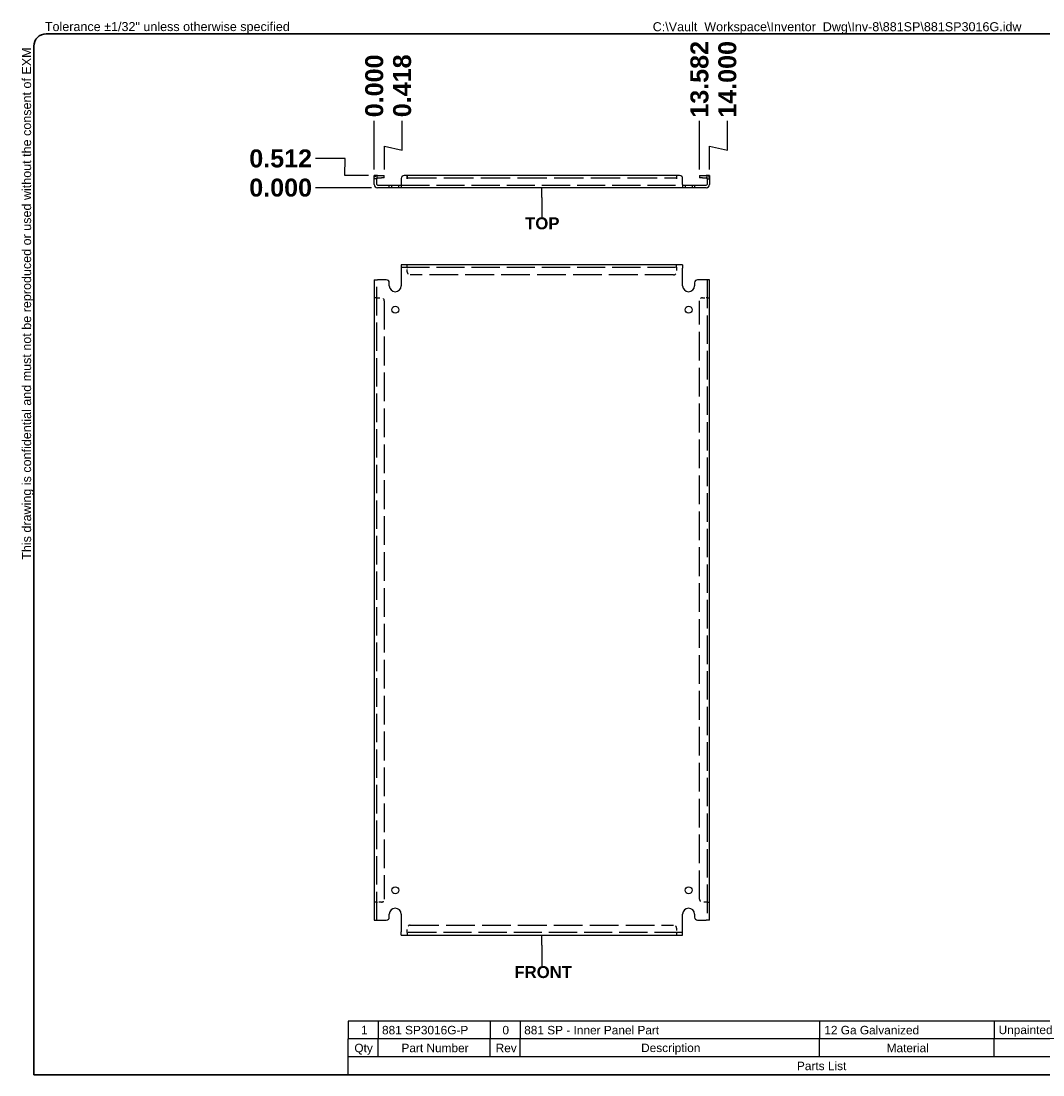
# Model space of a CAD drawing. Header units: inches. Extents: x 2 to 70.2, y 1.6 to 45.6.
# Tile 1 of 2: x 2 to 44.6, y 1.6 to 45.6. Entities that reach past the tile are written whole.
import ezdxf

# ---------------------------------------------------------------- set-up
doc = ezdxf.new("R2010")
doc.units = ezdxf.units.IN
doc.header["$LTSCALE"] = 6.25
doc.header["$MEASUREMENT"] = 0
doc.linetypes.add('DASHED_SPACE', pattern=[0.2067, 0.1654, -0.0413])
doc.layers.get('0').update_dxf_attribs({"lineweight": 25})
for name, color, linetype, lineweight in [('Dimensions(ANSI)', 7, 'Continuous', 25), ('Hidden Edges(ANSI)', 7, 'DASHED_SPACE', 25), ('Sketch Geometry(ANSI)', 7, 'Continuous', 25), ('Symbols(ANSI)', 7, 'Continuous', 25), ('Visible Edges(ANSI)', 7, 'Continuous', 25)]:
    doc.layers.add(name, color=color, linetype=linetype, lineweight=lineweight)
doc.styles.add('Current-ANSI', font='arial.ttf')
doc.styles.add('Dimension-ANSI', font='arialbd.ttf')
doc.styles.add('Part List-ANSI', font='arial.ttf')
doc.dimstyles.new('INCH-ANSI', dxfattribs={"dimscale": 6.25, "dimtxt": 0.12, "dimasz": 0.098425, "dimexe": 0.04, "dimexo": 0.04, "dimgap": 0.031496, "dimtad": 0, "dimtih": 1, "dimtoh": 1, "dimdec": 3, "dimrnd": 1e-08, "dimzin": 0, "dimdsep": 46, "dimtxsty": 'Dimension-ANSI', "dimcen": 0.09, "dimdle": 0.312, "dimclrd": 179, "dimclre": 179, "dimclrt": 7, "dimadec": 1, "dimazin": 0, "dimtfac": 1, "dimtdec": 3, "dimtofl": 0, "dimtmove": 0, "dimatfit": 3, "dimfxl": 1, "dimtolj": 1, "dimtzin": 4, "dimlwd": 25, "dimlwe": 25, "dimarcsym": 0})
doc.dimstyles.new('INCH-ANSI-VERTICAL', dxfattribs={"dimscale": 6.25, "dimtxt": 0.12, "dimasz": 0.098425, "dimexe": 0.04, "dimexo": 0.04, "dimgap": 0.031496, "dimtad": 0, "dimtih": 1, "dimtoh": 1, "dimdec": 3, "dimrnd": 1e-08, "dimzin": 0, "dimdsep": 46, "dimtxsty": 'Dimension-ANSI', "dimcen": 0.09, "dimdle": 0.312, "dimclrd": 179, "dimclre": 179, "dimclrt": 7, "dimadec": 1, "dimazin": 0, "dimtfac": 1, "dimtdec": 3, "dimtofl": 0, "dimtmove": 0, "dimatfit": 3, "dimfxl": 1, "dimtolj": 1, "dimtzin": 4, "dimlwd": 25, "dimlwe": 25, "dimarcsym": 0})

# ---------------------------------------------------------------- blocks, each defined once
blk = doc.blocks.new('Parts List')
at = {"layer": 'Symbols(ANSI)'}
for p, q in [((13.023, 0.795), (3.548, 0.795)), ((3.548, 0.795), (3.548, 0.615)), ((3.848, 0.795), (3.848, 0.615)), ((4.973, 0.795), (4.973, 0.615)), ((5.273, 0.795), (5.273, 0.615)), ((8.273, 0.795), (8.273, 0.615)), ((10.023, 0.795), (10.023, 0.615)), ((11.523, 0.795), (11.523, 0.615)), ((13.023, 0.795), (13.023, 0.615)), ((13.023, 0.615), (3.548, 0.615)), ((3.548, 0.435), (3.548, 0.615)), ((3.848, 0.435), (3.848, 0.615)), ((4.973, 0.435), (4.973, 0.615)), ((5.273, 0.435), (5.273, 0.615)), ((8.273, 0.435), (8.273, 0.615)), ((10.023, 0.435), (10.023, 0.615)), ((11.523, 0.435), (11.523, 0.615)), ((13.023, 0.435), (13.023, 0.615)), ((3.548, 0.255), (3.548, 0.435)), ((13.023, 0.435), (3.548, 0.435)), ((13.023, 0.255), (13.023, 0.435)), ((13.023, 0.255), (3.548, 0.255))]:
    blk.add_line(p, q, dxfattribs=at)
at = {"layer": 'Symbols(ANSI)', "char_height": 0.085, "attachment_point": 7, "line_spacing_factor": 0.25, "style": 'Part List-ANSI'}
for s, insert in [('1', (3.678, 0.662)), ('881 SP3016G-P', (3.888, 0.66)), ('0', (5.095, 0.66)), ('881 SP - Inner Panel Part', (5.313, 0.66)), ('12 Ga Galvanized', (8.321, 0.66)), ('Unpainted', (10.068, 0.638)), ('Galvanized', (11.565, 0.66)), ('Qty', (3.611, 0.456)), ('Part Number', (4.083, 0.481)), ('Rev', (5.027, 0.481)), ('Description', (6.485, 0.458)), ('Material', (8.946, 0.481)), ('Color', (10.637, 0.48)), ('Finish', (12.125, 0.481)), ('Parts List', (8.047, 0.301))]:
    blk.add_mtext(s, dxfattribs=dict(at, insert=insert))
blk = doc.blocks.new('Datum Identifier1')
at = {"layer": 'Symbols(ANSI)', "color": 7, "linetype": 'Continuous', "lineweight": 25}
for p, q in [((5.491, 1.557), (5.491, 1.656)), ((5.491, 1.557), (5.491, 1.532)), ((5.491, 1.532), (5.491, 1.348))]:
    blk.add_line(p, q, dxfattribs=at)
at = {"layer": 'Symbols(ANSI)', "color": 7, "insert": (5.215, 1.224), "char_height": 0.12, "attachment_point": 7, "line_spacing_factor": 0.25, "style": 'Dimension-ANSI'}
blk.add_mtext('FRONT', dxfattribs=at)
blk = doc.blocks.new('Datum Identifier2')
at = {"layer": 'Symbols(ANSI)', "color": 7, "linetype": 'Continuous', "lineweight": 25}
for p, q in [((5.491, 9.05), (5.491, 9.149)), ((5.491, 9.05), (5.491, 9.038)), ((5.491, 9.038), (5.491, 8.854))]:
    blk.add_line(p, q, dxfattribs=at)
at = {"layer": 'Symbols(ANSI)', "color": 7, "insert": (5.322, 8.73), "char_height": 0.12, "attachment_point": 7, "line_spacing_factor": 0.25, "style": 'Dimension-ANSI'}
blk.add_mtext('TOP', dxfattribs=at)
blk = doc.blocks.new('*D12')
at = {"layer": 'Defpoints', "color": 0, "linetype": 'Continuous', "transparency": 16777216}
for p in [(16.708, 41.445), (16.708, 39.162), (16.708, 39.162)]:
    blk.add_point(p, dxfattribs=at)
at = {"layer": 'Dimensions(ANSI)', "color": 179, "linetype": 'Continuous', "lineweight": 25, "transparency": 16777216}
blk.add_line((16.708, 39.412), (16.708, 41.445), dxfattribs=at)
at = {"layer": 'Dimensions(ANSI)', "color": 7, "linetype": 'Continuous', "lineweight": 25, "transparency": 16777216, "insert": (16.708, 42.905), "char_height": 0.75, "attachment_point": 5, "rotation": 90, "style": 'Dimension-ANSI'}
blk.add_mtext('\\A1;0.000', dxfattribs=at)
blk = doc.blocks.new('*D13')
at = {"layer": 'Defpoints', "color": 0, "linetype": 'Continuous', "transparency": 16777216}
for p in [(17.872, 41.445), (16.708, 39.162), (17.126, 39.162)]:
    blk.add_point(p, dxfattribs=at)
at = {"layer": 'Dimensions(ANSI)', "color": 179, "linetype": 'Continuous', "lineweight": 25, "transparency": 16777216}
for p, q in [((17.872, 40.215), (17.872, 41.445)), ((17.126, 39.412), (17.126, 40.392)), ((17.126, 40.392), (17.872, 40.215))]:
    blk.add_line(p, q, dxfattribs=at)
at = {"layer": 'Dimensions(ANSI)', "color": 7, "linetype": 'Continuous', "lineweight": 25, "transparency": 16777216, "insert": (17.872, 42.907), "char_height": 0.75, "attachment_point": 5, "rotation": 90, "style": 'Dimension-ANSI'}
blk.add_mtext('\\A1;0.418', dxfattribs=at)
blk = doc.blocks.new('*D14')
at = {"layer": 'Defpoints', "color": 0, "linetype": 'Continuous', "transparency": 16777216}
for p in [(30.29, 41.445), (16.708, 39.162), (30.29, 39.162)]:
    blk.add_point(p, dxfattribs=at)
at = {"layer": 'Dimensions(ANSI)', "color": 179, "linetype": 'Continuous', "lineweight": 25, "transparency": 16777216}
blk.add_line((30.29, 39.412), (30.29, 41.445), dxfattribs=at)
at = {"layer": 'Dimensions(ANSI)', "color": 7, "linetype": 'Continuous', "lineweight": 25, "transparency": 16777216, "insert": (30.29, 43.176), "char_height": 0.75, "attachment_point": 5, "rotation": 90, "style": 'Dimension-ANSI'}
blk.add_mtext('\\A1;13.582', dxfattribs=at)
blk = doc.blocks.new('*D15')
at = {"layer": 'Defpoints', "color": 0, "linetype": 'Continuous', "transparency": 16777216}
for p in [(31.454, 41.445), (16.708, 39.162), (30.708, 39.162)]:
    blk.add_point(p, dxfattribs=at)
at = {"layer": 'Dimensions(ANSI)', "color": 179, "linetype": 'Continuous', "lineweight": 25, "transparency": 16777216}
for p, q in [((31.454, 40.215), (31.454, 41.445)), ((30.708, 39.412), (30.708, 40.392)), ((30.708, 40.392), (31.454, 40.215))]:
    blk.add_line(p, q, dxfattribs=at)
at = {"layer": 'Dimensions(ANSI)', "color": 7, "linetype": 'Continuous', "lineweight": 25, "transparency": 16777216, "insert": (31.454, 43.177), "char_height": 0.75, "attachment_point": 5, "rotation": 90, "style": 'Dimension-ANSI'}
blk.add_mtext('\\A1;14.000', dxfattribs=at)
blk = doc.blocks.new('*D20')
at = {"layer": 'Defpoints', "color": 0, "linetype": 'Continuous', "transparency": 16777216}
for p in [(14.256, 38.65), (16.844, 38.65), (16.844, 38.65)]:
    blk.add_point(p, dxfattribs=at)
at = {"layer": 'Dimensions(ANSI)', "color": 179, "linetype": 'Continuous', "lineweight": 25, "transparency": 16777216}
blk.add_line((16.594, 38.65), (14.256, 38.65), dxfattribs=at)
at = {"layer": 'Dimensions(ANSI)', "color": 7, "linetype": 'Continuous', "lineweight": 25, "transparency": 16777216, "insert": (12.796, 38.65), "char_height": 0.75, "attachment_point": 5, "style": 'Dimension-ANSI'}
blk.add_mtext('\\A1;0.000', dxfattribs=at)
blk = doc.blocks.new('*D21')
at = {"layer": 'Defpoints', "color": 0, "linetype": 'Continuous', "transparency": 16777216}
for p in [(14.256, 39.869), (16.708, 39.162), (16.844, 38.65)]:
    blk.add_point(p, dxfattribs=at)
at = {"layer": 'Dimensions(ANSI)', "color": 179, "linetype": 'Continuous', "lineweight": 25, "transparency": 16777216}
for p, q in [((15.486, 39.869), (14.256, 39.869)), ((15.477, 39.162), (15.486, 39.869)), ((16.458, 39.162), (15.477, 39.162))]:
    blk.add_line(p, q, dxfattribs=at)
at = {"layer": 'Dimensions(ANSI)', "color": 7, "linetype": 'Continuous', "lineweight": 25, "transparency": 16777216, "insert": (12.797, 39.869), "char_height": 0.75, "attachment_point": 5, "style": 'Dimension-ANSI'}
blk.add_mtext('\\A1;0.512', dxfattribs=at)
blk = doc.blocks.new('Borders EXM - B (Inch)')
at = {"layer": 'Sketch Geometry(ANSI)', "linetype": 'Continuous', "lineweight": 35}
for p, q in [((16.398, 10.692), (0.523, 10.692)), ((0.398, 10.567), (0.398, 0.255)), ((0.398, 0.255), (16.398, 0.255))]:
    blk.add_line(p, q, dxfattribs=at)
blk.add_arc((0.523, 10.567), 0.125, 90, 180, dxfattribs=at)
at = {"layer": 'Symbols(ANSI)', "color": 7, "insert": (0.509, 10.692), "char_height": 0.09, "attachment_point": 7, "style": 'Current-ANSI'}
blk.add_mtext('Tolerance ±1/32" unless otherwise specified', dxfattribs=at)
at = {"layer": 'Symbols(ANSI)', "color": 7, "insert": (0.398, 5.419), "char_height": 0.09, "attachment_point": 7, "rotation": 90, "style": 'Current-ANSI'}
blk.add_mtext('This drawing is confidential and must not be reproduced or used without the consent of EXM', dxfattribs=at)
at = {"layer": 'Symbols(ANSI)', "color": 7, "style": 'Current-ANSI'}
blk.add_attdef('FILENAME_AND_PATH_001', (6.601, 10.718), '', height=0.09, dxfattribs=at)

msp = doc.modelspace()

# ---------------------------------------------------------------- linework, layer by layer
at = {"layer": 'Hidden Edges(ANSI)', "ltscale": 0.047898}
for p, q in [((16.8127, 39.0258), (16.7077, 39.0258)), ((17.4377, 38.65), (17.4377, 38.755)), ((17.7277, 38.65), (17.7277, 38.755)), ((29.6877, 38.755), (29.6877, 38.65)), ((29.9777, 38.755), (29.9777, 38.65)), ((30.6027, 39.0258), (30.7077, 39.0258)), ((18.0825, 35.3249), (18.0825, 35.4299)), ((18.0827, 35.3249), (18.0827, 35.4299)), ((29.3327, 35.3249), (29.3327, 35.4299)), ((29.3329, 35.3249), (29.3329, 35.4299)), ((16.8127, 34.0551), (16.7077, 34.0551)), ((16.8127, 34.0549), (16.7077, 34.0549)), ((30.6027, 34.0551), (30.7077, 34.0551)), ((30.6027, 34.0549), (30.7077, 34.0549)), ((16.8127, 8.8049), (16.7077, 8.8049)), ((16.8127, 8.8047), (16.7077, 8.8047)), ((30.6027, 8.8049), (30.7077, 8.8049)), ((30.6027, 8.8047), (30.7077, 8.8047)), ((18.0825, 7.5349), (18.0825, 7.4299)), ((18.0827, 7.5349), (18.0827, 7.4299)), ((29.3327, 7.5349), (29.3327, 7.4299)), ((29.3329, 7.5349), (29.3329, 7.4299))]:
    msp.add_line(p, q, dxfattribs=at)
at = {"layer": 'Hidden Edges(ANSI)', "ltscale": 1.136913}
for p, q in [((17.8327, 38.755), (29.5827, 38.755)), ((17.8327, 35.3249), (29.5827, 35.3249)), ((29.5827, 7.5349), (17.8327, 7.5349))]:
    msp.add_line(p, q, dxfattribs=at)
at = {"layer": 'Hidden Edges(ANSI)', "ltscale": 1.187492}
msp.add_line((18.0827, 39.057), (29.3327, 39.057), dxfattribs=at)
at = {"layer": 'Hidden Edges(ANSI)', "ltscale": 0.02216}
for p, q in [((18.0827, 35.3249), (18.0827, 35.2939)), ((29.3327, 35.3249), (29.3327, 35.2939)), ((16.8127, 34.0549), (16.8437, 34.0549)), ((30.6027, 34.0549), (30.5717, 34.0549)), ((16.8127, 8.8049), (16.8437, 8.8049)), ((30.6027, 8.8049), (30.5717, 8.8049)), ((18.0827, 7.5349), (18.0827, 7.5659)), ((29.3327, 7.5349), (29.3327, 7.5659))]:
    msp.add_line(p, q, dxfattribs=at)
at = {"layer": 'Hidden Edges(ANSI)', "ltscale": 0.071669}
for p, q in [((18.0827, 35.1369), (18.0827, 35.2939)), ((29.3327, 35.2939), (29.3327, 35.1369)), ((16.8437, 34.0549), (17.0007, 34.0549)), ((30.4147, 34.0549), (30.5717, 34.0549)), ((17.0007, 8.8049), (16.8437, 8.8049)), ((30.5717, 8.8049), (30.4147, 8.8049)), ((18.0827, 7.5659), (18.0827, 7.7229)), ((29.3327, 7.7229), (29.3327, 7.5659))]:
    msp.add_line(p, q, dxfattribs=at)
at = {"layer": 'Hidden Edges(ANSI)', "ltscale": 1.150352}
for p, q in [((16.8127, 8.0549), (16.8127, 34.8049)), ((30.6027, 34.8049), (30.6027, 8.0549))]:
    msp.add_line(p, q, dxfattribs=at)
at = {"layer": 'Hidden Edges(ANSI)', "ltscale": 1.161103}
for p, q in [((29.2077, 35.0119), (18.2077, 35.0119)), ((17.1257, 33.9299), (17.1257, 8.9299)), ((30.2897, 8.9299), (30.2897, 33.9299)), ((18.2077, 7.8479), (29.2077, 7.8479))]:
    msp.add_line(p, q, dxfattribs=at)
at = {"layer": 'Hidden Edges(ANSI)', "ltscale": 0.083259}
for centre, start, end in [((16.8437, 39.026), 103.17589, 180), ((30.5717, 39.026), 0, 76.82411)]:
    msp.add_arc(centre, 0.136, start, end, dxfattribs=at)
at = {"layer": 'Hidden Edges(ANSI)', "ltscale": 0.089657}
for centre, start, end in [((18.2077, 35.1369), 180, 270), ((29.2077, 35.1369), 270, 0), ((17.0007, 33.9299), 0, 90), ((30.4147, 33.9299), 90, 180), ((17.0007, 8.9299), 270, 0), ((30.4147, 8.9299), 180, 270), ((18.2077, 7.7229), 90, 180), ((29.2077, 7.7229), 0, 90)]:
    msp.add_arc(centre, 0.125, start, end, dxfattribs=at)
at = {"layer": 'Visible Edges(ANSI)'}
for p, q in [((16.7077, 39.037), (16.7077, 39.162)), ((16.8127, 39.162), (16.7077, 39.162)), ((16.7077, 38.786), (16.7077, 39.037)), ((16.8127, 39.162), (16.8127, 39.037)), ((16.8127, 38.786), (16.8127, 39.037)), ((16.8437, 39.162), (17.0007, 39.162)), ((16.8437, 39.057), (17.0007, 39.057)), ((16.8437, 38.755), (17.2077, 38.755)), ((17.0007, 39.162), (17.1257, 39.162)), ((17.1257, 39.057), (17.0007, 39.057)), ((17.1257, 39.057), (17.1257, 39.162)), ((17.2077, 38.755), (17.3327, 38.755)), ((17.3327, 38.65), (17.3327, 38.755)), ((17.3327, 38.755), (17.8327, 38.755)), ((17.8327, 39.037), (17.8327, 38.786)), ((17.8327, 38.786), (17.8327, 38.65)), ((18.0825, 39.162), (17.9577, 39.162)), ((18.0825, 39.0258), (18.0825, 39.162)), ((18.0827, 39.0258), (18.0825, 39.0258)), ((29.3327, 39.162), (18.0827, 39.162)), ((18.0827, 39.162), (18.0827, 39.026)), ((18.0827, 39.026), (18.0827, 39.0258)), ((29.3327, 39.162), (29.3327, 39.026)), ((29.3327, 39.0258), (29.3327, 39.026)), ((29.3329, 39.0258), (29.3327, 39.0258)), ((29.4577, 39.162), (29.3329, 39.162)), ((29.3329, 39.162), (29.3329, 39.0258)), ((29.5827, 38.786), (29.5827, 39.037)), ((29.5827, 38.786), (29.5827, 38.65)), ((29.5827, 38.755), (30.0827, 38.755)), ((30.0827, 38.755), (30.2077, 38.755)), ((30.0827, 38.755), (30.0827, 38.65)), ((30.2077, 38.755), (30.5717, 38.755)), ((30.2897, 39.162), (30.4147, 39.162)), ((30.2897, 39.162), (30.2897, 39.057)), ((30.4147, 39.057), (30.2897, 39.057)), ((30.4147, 39.162), (30.5717, 39.162)), ((30.4147, 39.057), (30.5717, 39.057)), ((30.6027, 39.037), (30.6027, 39.162)), ((30.7077, 39.162), (30.6027, 39.162)), ((30.6027, 39.037), (30.6027, 38.786)), ((30.7077, 39.162), (30.7077, 39.037)), ((30.7077, 39.037), (30.7077, 38.786)), ((17.2077, 38.65), (16.8437, 38.65)), ((17.3327, 38.65), (17.2077, 38.65)), ((17.8327, 38.65), (17.3327, 38.65)), ((29.5827, 38.65), (17.8327, 38.65)), ((30.0827, 38.65), (29.5827, 38.65)), ((30.2077, 38.65), (30.0827, 38.65)), ((30.5717, 38.65), (30.2077, 38.65)), ((29.5827, 35.4299), (17.8327, 35.4299)), ((17.8327, 35.4299), (17.8327, 35.2939)), ((17.8327, 35.2939), (17.8327, 34.5549)), ((29.5827, 35.4299), (29.5827, 35.2939)), ((29.5827, 34.5549), (29.5827, 35.2939)), ((16.7077, 34.8049), (16.8437, 34.8049)), ((16.7077, 34.8049), (16.7077, 8.0549)), ((17.2077, 34.8049), (16.8437, 34.8049)), ((30.5717, 34.8049), (30.2077, 34.8049)), ((30.7077, 34.8049), (30.5717, 34.8049)), ((30.7077, 8.0549), (30.7077, 34.8049)), ((17.3327, 34.5549), (17.3327, 34.6799)), ((30.0827, 34.6799), (30.0827, 34.5549)), ((16.7077, 8.0549), (16.8437, 8.0549)), ((16.8437, 8.0549), (17.2077, 8.0549)), ((17.3327, 8.1799), (17.3327, 8.3049)), ((17.8327, 8.3049), (17.8327, 7.5659)), ((29.5827, 7.5659), (29.5827, 8.3049)), ((30.0827, 8.3049), (30.0827, 8.1799)), ((30.2077, 8.0549), (30.5717, 8.0549)), ((30.7077, 8.0549), (30.5717, 8.0549)), ((17.8327, 7.4299), (17.8327, 7.5659)), ((29.5827, 7.4299), (29.5827, 7.5659)), ((17.8327, 7.4299), (29.5827, 7.4299))]:
    msp.add_line(p, q, dxfattribs=at)
for centre in [(17.5827, 33.5549), (29.8327, 33.5549), (17.5827, 9.3049), (29.8327, 9.3049)]:
    msp.add_circle(centre, 0.145, dxfattribs=at)
for centre, radius, start, end in [((16.8437, 38.786), 0.136, 180, 270), ((16.8437, 39.026), 0.136, 90, 103.17589), ((16.8437, 39.026), 0.031, 90, 180), ((16.8437, 38.786), 0.031, 180, 270), ((17.9577, 39.037), 0.125, 90, 180), ((29.4577, 39.037), 0.125, 0, 90), ((30.5717, 39.026), 0.136, 76.82411, 90), ((30.5717, 39.026), 0.031, 0, 90), ((30.5717, 38.786), 0.136, 270, 0), ((30.5717, 38.786), 0.031, 270, 0), ((17.2077, 34.6799), 0.125, 0, 90), ((30.2077, 34.6799), 0.125, 90, 180), ((17.5827, 34.5549), 0.25, 180, 0), ((29.8327, 34.5549), 0.25, 180, 0), ((17.5827, 8.3049), 0.25, 0, 180), ((29.8327, 8.3049), 0.25, 0, 180), ((17.2077, 8.1799), 0.125, 270, 0), ((30.2077, 8.1799), 0.125, 180, 270)]:
    msp.add_arc(centre, radius, start, end, dxfattribs=at)

# ---------------------------------------------------------------- block references
at = {"xscale": 4.166666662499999, "yscale": 4.166666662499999, "zscale": 4.166666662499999}
msp.add_blockref('Borders EXM - B (Inch)', (0.8289, 0.5303), dxfattribs=at).add_auto_attribs({'FILENAME_AND_PATH_001': 'C:\\Vault_Workspace\\Inventor_Dwg\\Inv-8\\881SP\\881SP3016G.idw'})
at = {"layer": 'Symbols(ANSI)', "xscale": 4.166666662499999, "yscale": 4.166666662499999, "zscale": 4.166666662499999}
for name in ['Datum Identifier2', 'Datum Identifier1', 'Parts List']:
    msp.add_blockref(name, (0.8289, 0.5303), dxfattribs=at)

# ---------------------------------------------------------------- dimensions: what is measured, and where the dimension line sits
at = {"layer": 'Dimensions(ANSI)', "color": 179, "linetype": 'Continuous', "lineweight": 25, "true_color": 0x262658}
for feature_location, offset, dtype, origin, dimstyle, picture, middle in [((30.7077, 39.162), (0.7466, 2.2831), 1, (16.7077, 39.162), 'INCH-ANSI-VERTICAL', '*D15', (31.4543, 43.177)), ((30.2897, 39.162), (0, 2.2831), 1, (16.7077, 39.162), 'INCH-ANSI-VERTICAL', '*D14', (30.2897, 43.1765)), ((16.7076752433, 39.1619968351), (0, 2.2831062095), 1, (16.7076752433, 39.1619968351), 'INCH-ANSI-VERTICAL', '*D12', (16.7076752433, 42.9050844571)), ((17.1257, 39.162), (0.7464, 2.2831), 1, (16.7077, 39.162), 'INCH-ANSI-VERTICAL', '*D13', (17.8721, 42.9074)), ((16.7077, 39.162), (-2.4515, 0.7071), 0, (16.8437, 38.65), 'INCH-ANSI', '*D21', (12.7967, 39.8691)), ((16.8436752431, 38.6499968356), (-2.5875374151, 0), 0, (16.8436752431, 38.6499968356), 'INCH-ANSI', '*D20', (12.7961564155, 38.6499968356))]:
    dim = msp.add_ordinate_dim(feature_location=feature_location, offset=offset, dtype=dtype, origin=origin, dimstyle=dimstyle, override={"dimgap": 0.031496, "dimtad": 0, "dimdec": 3, "dimlfac": 1, "dimtol": 0, "dimlim": 0, "dimtp": 0, "dimtm": 0, "dimtdec": 3}, dxfattribs=at)
    dim.commit()
    dim.dimension.update_dxf_attribs({"geometry": picture, "text_midpoint": middle})

doc.saveas('drawing.dxf')
